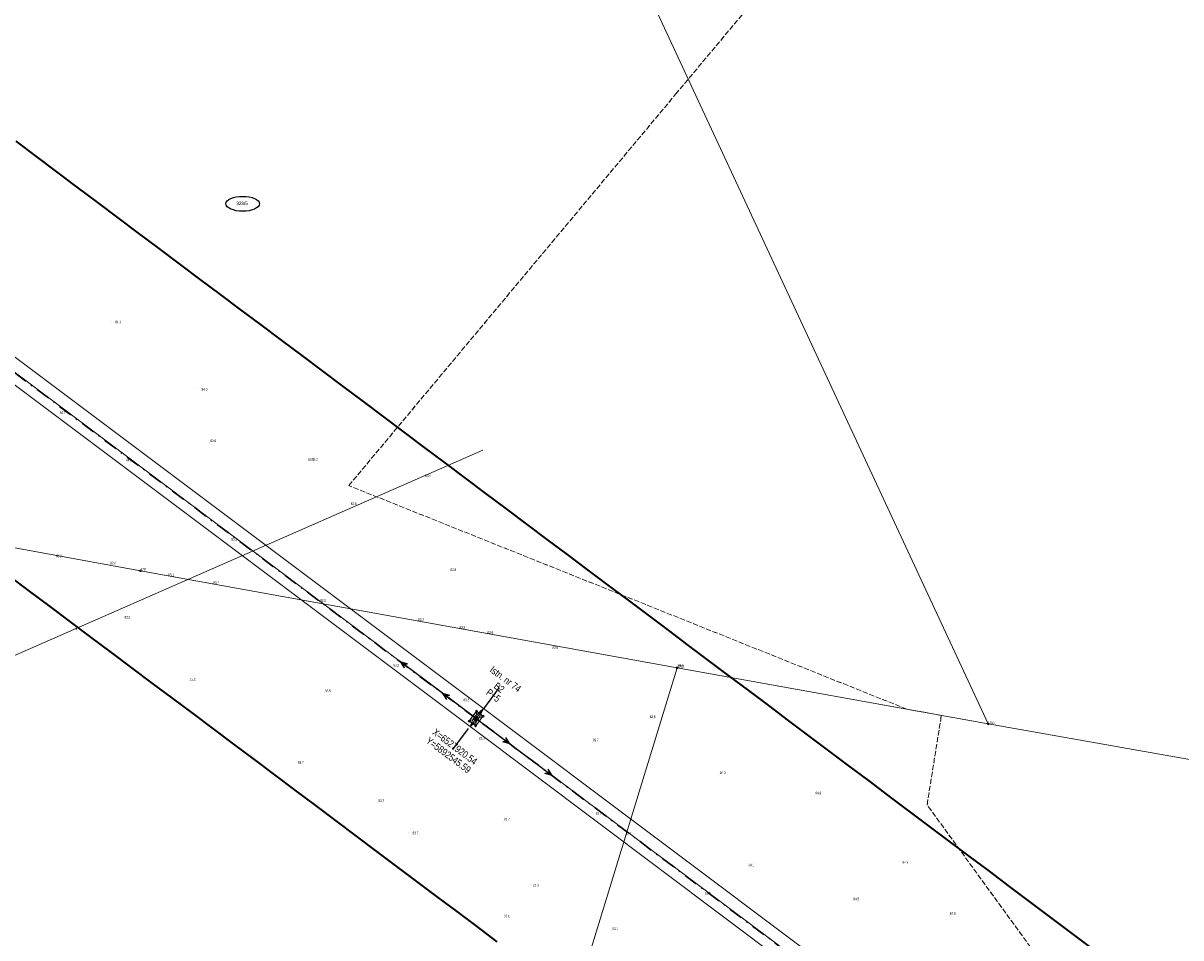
# Model space of a CAD drawing. Header units: metres. Extents: x 6524698 to 6533081, y 5883213 to 5896811.
# Tile 112 of 167: x 6527792 to 6528121, y 5892483 to 5892743. Entities that reach past the tile are written whole.
import ezdxf
from ezdxf.enums import TextEntityAlignment as Align

# ---------------------------------------------------------------- set-up
doc = ezdxf.new("R2010")
doc.units = ezdxf.units.M
doc.header["$MEASUREMENT"] = 0
for name, pattern in [('DASHDOT', [4, 2, -0.9, 0.2, -0.9]), ('mapa zasadnicza$0$219-500', [0]), ('mapa zasadnicza$0$egkk-500', [2, 1.5, -0.5]), ('mapa zasadnicza$0$egug-500', [1, 0.5, -0.5]), ('mapa zasadnicza$0$suep_wn_500', [0]), ('mapa zasadnicza$0$supp_500', [1, 0.5, -0.5])]:
    doc.linetypes.add(name, pattern=pattern)
doc.layers.get('0').update_dxf_attribs({"lineweight": 0})
for name, color, linetype, lineweight in [('# OBMBS-9x-19xxx _El_działki', 92, 'Continuous', 25), ('@Proj. słupy - blok', 1, 'Continuous', 15), ('@Proj. słupy - XY', 1, 'Continuous', 0), ('_trasa_os', 1, 'DASHDOT', 30), ('Sections span lengths and Marker Balls Plan', 7, 'Continuous', 0)]:
    doc.layers.add(name, color=color, linetype=linetype, lineweight=lineweight)
doc.layers.add('@pomocnicza', color=3, linetype='Continuous', plot=False)
for name, color, linetype in [('@Proj. słupy - seria', 1, 'Continuous'), ('@Proj. słupy - wys.', 1, 'Continuous'), ('mapa zasadnicza$0$000 Inne (niezydentyfikowane)', 7, 'Continuous'), ('mapa zasadnicza$0$202-punkt graniczny', 7, 'Continuous'), ('mapa zasadnicza$0$202-punkt graniczny-Atr103', 7, 'Continuous'), ('mapa zasadnicza$0$211-numer działki ewidencyjnej', 7, 'Continuous'), ('mapa zasadnicza$0$217-kontur klasyfikacyjny', 7, 'Continuous'), ('mapa zasadnicza$0$218-kontur użytku gruntowego', 7, 'Continuous'), ('mapa zasadnicza$0$219-działka ewidencyjna', 7, 'Continuous'), ('mapa zasadnicza$0$pikieta naturalna', 7, 'Continuous'), ('mapa zasadnicza$0$pikieta naturalna-Atr2', 7, 'Continuous'), ('mapa zasadnicza$0$przewód elektroenergetyczny wysokiego napięcia', 7, 'Continuous'), ('mapa zasadnicza$0$przewód specjalny', 7, 'Continuous'), ('mapa zasadnicza$0$przewód specjalny-Atr1', 7, 'Continuous'), ('mapa zasadnicza$0$słup przewodów napowietrznych', 7, 'Continuous')]:
    doc.layers.add(name, color=color, linetype=linetype)
doc.styles.add('mapa zasadnicza$0$STANDARD', font='Working1250', dxfattribs={"width": 0.75})
doc.styles.add('Opis', font='ARIALN.TTF')

# ---------------------------------------------------------------- blocks, each defined once
blk = doc.blocks.new('mapa zasadnicza$0$202')
at = {"color": 0, "linetype": 'Continuous', "lineweight": 0}
blk.add_circle((0, 0), 0.25, dxfattribs=at)
blk = doc.blocks.new('mapa zasadnicza$0$PW01')
at = {"linetype": 'Continuous', "lineweight": 13}
h = blk.add_hatch(color=0, dxfattribs=at)
edge = h.paths.add_edge_path()
edge.add_arc((0, 0), 0.045, 0, 360)
blk = doc.blocks.new('mapa zasadnicza$0$SM05')
at = {"color": 0, "linetype": 'Continuous', "lineweight": 13}
blk.add_circle((0, 0), 0.25, dxfattribs=at)
blk = doc.blocks.new('mapa zasadnicza$0$SUEP3')
at = {"color": 0, "linetype": 'Continuous'}
for p, q in [((0, 0), (12.003, 0)), ((12.003, 0), (10.003, 0.75)), ((10.003, 0.75), (11.003, 0)), ((12.003, 0), (10.003, -0.75)), ((11.003, 0), (10.003, -0.75)), ((12.003, 0), (27.003, 0)), ((27.003, 0), (25.003, 0.75)), ((25.003, 0.75), (26.003, 0)), ((27.003, 0), (25.003, -0.75)), ((26.003, 0), (25.003, -0.75))]:
    blk.add_line(p, q, dxfattribs=at)
blk = doc.blocks.new('*U2355')
at = {"layer": '@Proj. słupy - seria', "color": 0, "insert": (6.6, 8.8), "char_height": 2, "attachment_point": 5, "rotation": 323.1354, "style": 'Opis', "bg_fill": 3, "box_fill_scale": 2.5, "bg_fill_color": 256, "bg_fill_transparency": 0}
blk.add_mtext_dynamic_manual_height_columns('B2', width=7, gutter_width=12.5, heights=[2.21], dxfattribs=at)
at = {"layer": '@Proj. słupy - XY', "color": 0, "linetype": 'Continuous', "insert": (-6.9, -9.2), "char_height": 2.5, "attachment_point": 5, "rotation": 323.1354, "style": 'Opis', "bg_fill": 3, "box_fill_scale": 1, "bg_fill_color": 256, "bg_fill_transparency": 0}
blk.add_mtext_dynamic_manual_height_columns('\\P', width=19.7098, gutter_width=5.34, heights=[5.63], dxfattribs=at)
at = {"layer": '@pomocnicza'}
for p, q in [((6.6, 8.8), (2.1, 2.8)), ((-6.6, -8.8), (-2.1, -2.8))]:
    blk.add_line(p, q, dxfattribs=at)
at = {"layer": '@Proj. słupy - blok', "color": 0}
for points in [[(0.09, 2.09), (-1.98, -0.67), (-0.09, -2.09), (1.98, 0.67)], [(0.8, 0.12), (-0.12, 0.8), (-0.8, -0.12), (0.12, -0.8)]]:
    blk.add_lwpolyline(points, close=True, dxfattribs=at)
for points in [[(-0.09, -2.09), (0.09, 2.09), (-1.98, -0.67), (1.98, 0.67)], [(0, 0), (-1.68, -2.24)], [(2.16, 2.88), (-0.12, 0.8), (0.8, 0.12), (2.16, 2.88)], [(1.68, 2.24), (0.8, 0.12), (-0.12, 0.8), (1.68, 2.24)], [(0, 0), (1.68, 2.24), (2.16, 2.88)], [(0.12, -0.8), (-1.68, -2.24), (-0.8, -0.12)]]:
    blk.add_lwpolyline(points, dxfattribs=at)
for centre, radius in [((0.09, 2.09), 0.15), ((1.68, 2.24), 0.05), ((1.98, 0.67), 0.15), ((2.16, 2.88), 0.05), ((-1.98, -0.67), 0.15), ((-1.68, -2.24), 0.05), ((-0.09, -2.09), 0.15)]:
    blk.add_circle(centre, radius, dxfattribs=at)
at = {"layer": '@Proj. słupy - seria', "color": 0, "style": 'Opis'}
blk.add_attdef('STAN', text='', height=2, rotation=323.1354, dxfattribs=at).set_placement((8.4, 11.2), align=Align.MIDDLE_CENTER)
at = {"layer": '@Proj. słupy - wys.', "color": 0, "insert": (4.92, 6.56), "char_height": 2, "attachment_point": 5, "rotation": 323.1354, "style": 'Opis'}
blk.add_mtext_dynamic_manual_height_columns('P+5', width=5.2482, gutter_width=12.5, heights=[-2.03], dxfattribs=at)
at = {"layer": '@Proj. słupy - XY', "color": 0, "linetype": 'Continuous', "style": 'Opis'}
for tag, p in [('Y', (-7.8, -10.4)), ('X', (-6, -8))]:
    blk.add_attdef(tag, text='', height=2, rotation=323.1354, dxfattribs=at).set_placement(p, align=Align.MIDDLE_CENTER)

msp = doc.modelspace()

# ---------------------------------------------------------------- linework, layer by layer
at = {"layer": '# OBMBS-9x-19xxx _El_działki'}
msp.add_ellipse((6527854.181, 5892691.942), major_axis=(-4.768, 0), ratio=0.4441825, dxfattribs=at)
at = {"layer": '_trasa_os', "linetype": 'DASHDOT', "ltscale": 2}
msp.add_lwpolyline([(6528589.986, 5891744.689), (6528580.198, 5892007.978), (6528365.87, 5892211.536), (6528143.159, 5892378.558), (6527920.541, 5892545.59), (6527693.967, 5892715.374), (6527530.815, 5892837.971), (6527304.639, 5893007.458), (6527095.026, 5893164.924), (6526808.543, 5893379.811), (6526773.046, 5893625.004), (6526837.186, 5893856.22), (6526918.697, 5894149.866), (6527004.557, 5894459.054), (6526829.193, 5894634.492), (6526625.033, 5894855.653), (6526658.914, 5895086.074), (6526701.409, 5895318.796), (6526680.866, 5895666.414), (6526660.166, 5896015.549), (6526639.565, 5896364.931), (6526621.438, 5896669.322), (6526632.668, 5896724.885)], dxfattribs=at)
at = {"layer": 'mapa zasadnicza$0$000 Inne (niezydentyfikowane)', "color": 7, "linetype": 'Continuous', "lineweight": 35, "flags": 128}
for points in [[(6527789.609, 5892709.732), (6527795.42, 5892705.378), (6527801.232, 5892701.025), (6527807.043, 5892696.671), (6527812.854, 5892692.318), (6527818.665, 5892687.965), (6527824.476, 5892683.611), (6527830.287, 5892679.258), (6527836.099, 5892674.904), (6527841.91, 5892670.551), (6527847.721, 5892666.197), (6527853.532, 5892661.844), (6527859.343, 5892657.491), (6527865.155, 5892653.137), (6527870.966, 5892648.784), (6527876.777, 5892644.43), (6527882.588, 5892640.077), (6527888.399, 5892635.723), (6527894.21, 5892631.37), (6527900.022, 5892627.016), (6527905.833, 5892622.663), (6527911.644, 5892618.31), (6527917.455, 5892613.956), (6527923.266, 5892609.603), (6527929.078, 5892605.249), (6527934.889, 5892600.896), (6527940.7, 5892596.542), (6527946.511, 5892592.189), (6527952.352, 5892587.813), (6527958.065, 5892583.52), (6527963.771, 5892579.237), (6527969.476, 5892574.954), (6527975.181, 5892570.671), (6527980.886, 5892566.388), (6527986.591, 5892562.105), (6527992.296, 5892557.822), (6527998.001, 5892553.54), (6528003.706, 5892549.257), (6528009.412, 5892544.974), (6528015.117, 5892540.691), (6528020.822, 5892536.408), (6528026.527, 5892532.125), (6528032.232, 5892527.842), (6528037.937, 5892523.559), (6528043.642, 5892519.276), (6528049.347, 5892514.993), (6528055.053, 5892510.711), (6528060.758, 5892506.428), (6528066.463, 5892502.145), (6528072.168, 5892497.862), (6528077.873, 5892493.579), (6528083.578, 5892489.296), (6528089.283, 5892485.013), (6528094.988, 5892480.73)], [(6527926.555, 5892482.133), (6527920.85, 5892486.416), (6527915.144, 5892490.698), (6527909.439, 5892494.981), (6527903.734, 5892499.264), (6527898.029, 5892503.547), (6527892.336, 5892507.825), (6527886.555, 5892512.156), (6527880.744, 5892516.51), (6527874.932, 5892520.863), (6527869.121, 5892525.217), (6527863.31, 5892529.57), (6527857.499, 5892533.923), (6527851.688, 5892538.277), (6527845.876, 5892542.63), (6527840.065, 5892546.984), (6527834.254, 5892551.337), (6527828.443, 5892555.691), (6527822.632, 5892560.044), (6527816.821, 5892564.397), (6527811.009, 5892568.751), (6527805.198, 5892573.104), (6527799.387, 5892577.458), (6527793.576, 5892581.811), (6527787.765, 5892586.165)]]:
    msp.add_lwpolyline(points, dxfattribs=at)
at = {"layer": 'mapa zasadnicza$0$217-kontur klasyfikacyjny', "color": 92, "linetype": 'mapa zasadnicza$0$egkk-500', "lineweight": 18, "flags": 128}
for points in [[(6527977.31, 5892723.08), (6528050.27, 5892810.39)], [(6527884.35, 5892611.82), (6527977.31, 5892723.08)], [(6528043.07, 5892548.26), (6527884.35, 5892611.82)], [(6528052.9, 5892546.48), (6528043.07, 5892548.26)], [(6528048.84, 5892521.06), (6528052.9, 5892546.48)], [(6528097.1, 5892454.66), (6528048.84, 5892521.06)]]:
    msp.add_lwpolyline(points, dxfattribs=at)
at = {"layer": 'mapa zasadnicza$0$218-kontur użytku gruntowego', "color": 3, "linetype": 'mapa zasadnicza$0$egug-500', "lineweight": 18, "flags": 128}
for points in [[(6527977.31, 5892723.08), (6528050.27, 5892810.39)], [(6527884.35, 5892611.82), (6527977.31, 5892723.08)], [(6528043.07, 5892548.26), (6527884.35, 5892611.82)], [(6528052.9, 5892546.48), (6528043.07, 5892548.26)], [(6528048.84, 5892521.06), (6528052.9, 5892546.48)], [(6528097.1, 5892454.66), (6528048.84, 5892521.06)]]:
    msp.add_lwpolyline(points, dxfattribs=at)
at = {"layer": 'mapa zasadnicza$0$219-działka ewidencyjna', "color": 7, "linetype": 'mapa zasadnicza$0$219-500', "lineweight": 18, "flags": 128}
for points in [[(6528066.2, 5892544.08), (6527964.05, 5892763.74)], [(6527741.09, 5892602.96), (6527825.13, 5892587.6)], [(6527825.13, 5892587.6), (6527977.78, 5892560.04)], [(6527977.78, 5892560.04), (6527919.18, 5892368.81)], [(6527977.78, 5892560.04), (6528066.2, 5892544.08)], [(6528274.02, 5892507.32), (6528066.2, 5892544.08)]]:
    msp.add_lwpolyline(points, dxfattribs=at)
at = {"layer": 'mapa zasadnicza$0$przewód elektroenergetyczny wysokiego napięcia', "color": 1, "linetype": 'mapa zasadnicza$0$suep_wn_500', "lineweight": 18, "flags": 128}
for points in [[(6527920.59, 5892545.59), (6527694.08, 5892715.46)], [(6528143.39, 5892378.56), (6527920.59, 5892545.59)]]:
    msp.add_lwpolyline(points, dxfattribs=at)
at = {"layer": 'mapa zasadnicza$0$przewód specjalny', "color": 7, "linetype": 'Continuous', "lineweight": 18, "flags": 128}
msp.add_lwpolyline([(6527922.51, 5892621.88), (6527739, 5892541.48), (6527648.08, 5892487.86), (6527571.31, 5892442.38)], dxfattribs=at)
at = {"layer": 'mapa zasadnicza$0$słup przewodów napowietrznych', "color": 7, "linetype": 'mapa zasadnicza$0$supp_500', "lineweight": 18, "flags": 128}
for points in [[(6527918.6, 5892544.82), (6527920.7, 5892547.7), (6527922.57, 5892546.27), (6527920.43, 5892543.47)], [(6527920.7, 5892547.7), (6527920.43, 5892543.47)], [(6527918.6, 5892544.82), (6527922.57, 5892546.27)], [(6527918.6, 5892544.82), (6527920.43, 5892543.47)]]:
    msp.add_lwpolyline(points, dxfattribs=at)

# ---------------------------------------------------------------- block references
at = {"layer": 'mapa zasadnicza$0$202-punkt graniczny', "color": 7, "linetype": 'Continuous', "lineweight": 18}
for p in [(6527825.13, 5892587.6), (6527977.78, 5892560.04), (6528066.2, 5892544.08)]:
    msp.add_blockref('mapa zasadnicza$0$202', p, dxfattribs=at)
at = {"layer": 'mapa zasadnicza$0$pikieta naturalna', "color": 7, "linetype": 'Continuous', "lineweight": 13}
for p in [(6527816.97, 5892658.54), (6527841.44, 5892639.4), (6527801.92, 5892632.03), (6527844.8, 5892624), (6527820.05, 5892619.35), (6527871.8, 5892619.53), (6527873.7, 5892618.7), (6527905.9, 5892614.1), (6527883.85, 5892606.85), (6527850.02, 5892596.81), (6527800.65, 5892591.17), (6527816.3, 5892589.2), (6527912.31, 5892588.1), (6527832.25, 5892585.51), (6527845.6, 5892583.7), (6527876, 5892578.6), (6527819.56, 5892574.36), (6527903.48, 5892573.05), (6527915.35, 5892570.96), (6527923.6, 5892569.5), (6527941.05, 5892565.66), (6527896.17, 5892560.93), (6527977.78, 5892560.04), (6527838.9, 5892556.1), (6527877.4, 5892552.9), (6527916.8, 5892550.3), (6527969.18, 5892546.33), (6527924.19, 5892540.7), (6527953.6, 5892538.9), (6527868.87, 5892533.33), (6527989.7, 5892529.6), (6527892.6, 5892521.7), (6528016.9, 5892523.8), (6527953.8, 5892518.8), (6527928.3, 5892516.4), (6527901.41, 5892513.28), (6527962.9, 5892512.3), (6528040.89, 5892504.82), (6527997.8, 5892503.4), (6527935.9, 5892498.4), (6527984.75, 5892496.06), (6528027.7, 5892493.7), (6527928.3, 5892488.9), (6528055.1, 5892489.6), (6527959.1, 5892485.3)]:
    msp.add_blockref('mapa zasadnicza$0$PW01', p, dxfattribs=at)
at = {"layer": 'mapa zasadnicza$0$przewód elektroenergetyczny wysokiego napięcia', "color": 1, "linetype": 'Continuous', "lineweight": 18}
for rotation in [143.132, 323.142]:
    msp.add_blockref('mapa zasadnicza$0$SUEP3', (6527920.59, 5892545.59), dxfattribs=dict(at, rotation=rotation))
at = {"layer": 'mapa zasadnicza$0$słup przewodów napowietrznych', "color": 7, "linetype": 'Continuous', "lineweight": 18}
for p in [(6527920.7, 5892547.7), (6527918.6, 5892544.82), (6527922.57, 5892546.27), (6527920.43, 5892543.47)]:
    msp.add_blockref('mapa zasadnicza$0$SM05', p, dxfattribs=at)

# ---------------------------------------------------------------- texts
at = {"layer": 'mapa zasadnicza$0$202-punkt graniczny-Atr103', "color": 7, "style": 'mapa zasadnicza$0$STANDARD', "width": 0.667}
for s, p in [('1791', (6527825.13, 5892587.6)), ('1792', (6527977.78, 5892560.04)), ('1935', (6528066.2, 5892544.08))]:
    msp.add_text(s, height=0.75, dxfattribs=at).set_placement(p)
at = {"layer": 'mapa zasadnicza$0$211-numer działki ewidencyjnej', "color": 7, "linetype": 'Continuous', "lineweight": 18, "style": 'mapa zasadnicza$0$STANDARD', "width": 0.79}
msp.add_text('328/5', height=1, dxfattribs=at).set_placement((6527852.34, 5892692.57), align=Align.TOP_LEFT)
at = {"layer": 'mapa zasadnicza$0$pikieta naturalna-Atr2', "color": 7, "style": 'mapa zasadnicza$0$STANDARD', "width": 0.667}
for s, p in [('84.1', (6527817.92, 5892657.96)), ('84.0', (6527842.49, 5892638.81)), ('84.2', (6527802.12, 5892632.23)), ('83.6', (6527845, 5892624.2)), ('84.2', (6527820.98, 5892618.69)), ('83.3', (6527872.79, 5892618.84)), ('83.2', (6527873.9, 5892618.9)), ('83.0', (6527906.1, 5892614.3)), ('82.8', (6527884.91, 5892606.28)), ('83.3', (6527850.97, 5892596.16)), ('83.2', (6527801.04, 5892591.47)), ('82.8', (6527816.5, 5892589.4)), ('82.8', (6527913.27, 5892587.51)), ('83.1', (6527832.99, 5892586.06)), ('83.2', (6527845.8, 5892583.9)), ('83.3', (6527876.2, 5892578.8)), ('82.9', (6527820.57, 5892574.02)), ('83.3', (6527904.1, 5892573.4)), ('83.9', (6527915.85, 5892571.15)), ('83.6', (6527923.8, 5892569.7)), ('83.8', (6527942.24, 5892565.36)), ('83.2', (6527897.05, 5892560.38)), ('83.8', (6527977.98, 5892560.24)), ('83.5', (6527839.1, 5892556.3)), ('83.5', (6527877.6, 5892553.1)), ('83.8', (6527917, 5892550.5)), ('83.5', (6527969.97, 5892545.72)), ('83.6', (6527921.37, 5892539.62)), ('83.7', (6527953.8, 5892539.1)), ('83.7', (6527869.88, 5892532.75)), ('84.3', (6527989.9, 5892529.8)), ('84.8', (6528017.1, 5892524)), ('83.7', (6527892.8, 5892521.9)), ('83.7', (6527954.59, 5892518.24)), ('83.7', (6527928.5, 5892516.6)), ('83.7', (6527902.51, 5892512.67)), ('83.7', (6527963.1, 5892512.5)), ('84.9', (6528041.87, 5892504.38)), ('84.1', (6527998, 5892503.6)), ('83.3', (6527936.75, 5892497.82)), ('83.7', (6527985.6, 5892495.54)), ('84.5', (6528027.9, 5892493.9)), ('83.1', (6527928.5, 5892489.1)), ('84.8', (6528055.3, 5892489.8)), ('83.3', (6527959.3, 5892485.5))]:
    msp.add_text(s, height=0.75, dxfattribs=at).set_placement(p)
at = {"layer": 'mapa zasadnicza$0$przewód specjalny-Atr1', "color": 7, "style": 'mapa zasadnicza$0$STANDARD', "width": 0.667}
msp.add_text('si', height=0.75, rotation=23.659, dxfattribs=at).set_placement((6527806.41, 5892571.01), align=Align.MIDDLE_LEFT)

# ---------------------------------------------------------------- next in the draw order: block references
msp.add_blockref('*U2355', (6527920.541, 5892545.59)).add_auto_attribs({'STAN': 'Istn. nr 74', 'Y': 'Y=5892545.59', 'X': 'X=6527920.54'})

# ---------------------------------------------------------------- next in the draw order: linework, layer by layer
at = {"layer": 'Sections span lengths and Marker Balls Plan', "color": 1, "flags": 128}
for points in [[(6528587.188, 5891744.577), (6528577.92, 5892006.949), (6528364.256, 5892209.626), (6528141.479, 5892376.318), (6527918.861, 5892543.35), (6527692.286, 5892713.134), (6527529.134, 5892835.731), (6527302.959, 5893005.217), (6527093.345, 5893162.685), (6526805.533, 5893378.025), (6526770.052, 5893625.195), (6526834.488, 5893856.969), (6526921.106, 5894149.197), (6527002.139, 5894458.418), (6526827.029, 5894632.413), (6526621.689, 5894854.62), (6526661.381, 5895085.668), (6526701.409, 5895318.796), (6526678.071, 5895666.249), (6526657.371, 5896015.383), (6526636.77, 5896364.766), (6526617.947, 5896669.567), (6526630.708, 5896725.281)], [(6528593.583, 5891744.832), (6528583.388, 5892009.419), (6528368, 5892214.057), (6528145.319, 5892381.438), (6527922.701, 5892548.47), (6527696.127, 5892718.253), (6527532.976, 5892840.85), (6527306.799, 5893010.338), (6527097.187, 5893167.803), (6526810.693, 5893381.087), (6526776.04, 5893624.814), (6526840.655, 5893855.257), (6526921.106, 5894149.197), (6527007.942, 5894459.944), (6526831.356, 5894636.57), (6526627.422, 5894856.391), (6526661.381, 5895085.668), (6526701.409, 5895318.795), (6526684.46, 5895666.627), (6526663.76, 5896015.761), (6526643.159, 5896365.143), (6526623.932, 5896669.147), (6526634.628, 5896724.489)]]:
    msp.add_lwpolyline(points, dxfattribs=at)

doc.saveas('drawing.dxf')
